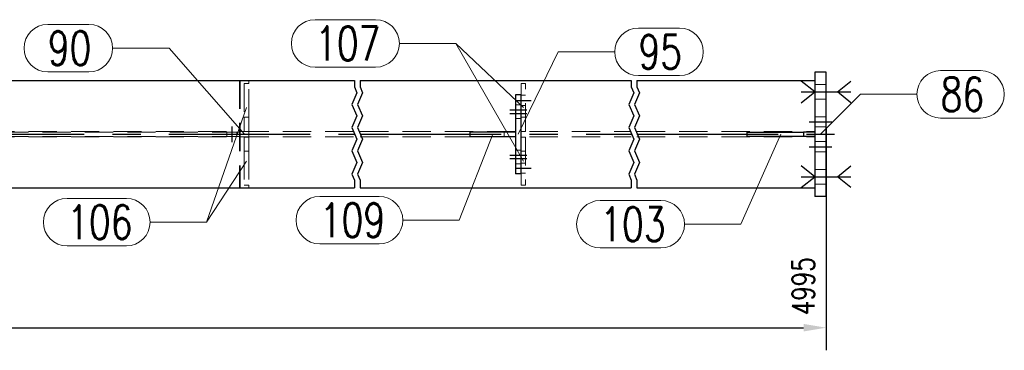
# Model space of a CAD drawing. Header units: millimetres. Extents: x 3536 to 4290, y 11030 to 11491.
# Tile 35 of 102: x 3695 to 3782, y 11204 to 11234. Entities that reach past the tile are written whole.
import ezdxf

# ---------------------------------------------------------------- set-up
doc = ezdxf.new("R2010")
doc.units = ezdxf.units.MM
doc.header["$LTSCALE"] = 10
doc.linetypes.add('HIDDEN', pattern=[0.375, 0.25, -0.125])
doc.linetypes.add('MITTE', pattern=[2, 1.25, -0.25, 0.25, -0.25])
doc.layers.get('Defpoints').update_dxf_attribs({"color": 1})
for name, color, linetype in [('PS_BOLT', 4, 'Continuous'), ('PS_MID', 5, 'MITTE'), ('PS_SHAPE', 3, 'Continuous')]:
    doc.layers.add(name, color=color, linetype=linetype)
for name, color, linetype, lineweight in [('PS_DIM', 4, 'Continuous', 13), ('PS_Hidden', 2, 'HIDDEN', 9), ('PS_Pos', 1, 'Continuous', 15), ('PS_SOLID', 7, 'Continuous', 30)]:
    doc.layers.add(name, color=color, linetype=linetype, lineweight=lineweight)
doc.styles.add('simplex', font='simplex.shx', dxfattribs={"width": 0.75})
doc.dimstyles.new('1_20_GŁ_DS1-LS20', dxfattribs={"dimtxt": 2, "dimasz": 2, "dimexe": 2, "dimexo": 5, "dimgap": 1, "dimtad": 1, "dimjust": 4, "dimdec": 0, "dimlfac": 20, "dimtxsty": 'simplex', "dimblk1": 'NONE', "dimsah": 1, "dimcen": 2, "dimclrd": 256, "dimclre": 256, "dimclrt": 4, "dimadec": 1, "dimazin": 0, "dimtfac": 1, "dimtdec": 0, "dimtmove": 2, "dimatfit": 3, "dimfxl": 1, "dimarcsym": 0})

# ---------------------------------------------------------------- blocks, each defined once
blk = doc.blocks.new('*D73')
at = {"layer": 'Defpoints', "color": 0, "transparency": 16777216}
for p in [(3766.6, 11228.995), (3590.936, 11218.745), (3766.6, 11206.392)]:
    blk.add_point(p, dxfattribs=at)
at = {"layer": 'PS_DIM', "lineweight": -2, "transparency": 16777216}
for p, q in [((3766.6, 11223.995), (3766.6, 11204.392)), ((3590.936, 11213.745), (3590.936, 11204.392)), ((3590.936, 11206.392), (3764.6, 11206.392))]:
    blk.add_line(p, q, dxfattribs=at)
at = {"layer": 'PS_DIM', "transparency": 16777216}
blk.add_solid([(3764.6, 11206.725), (3764.6, 11206.059), (3766.6, 11206.392)], dxfattribs=at)
at = {"layer": 'PS_DIM', "color": 4, "transparency": 16777216, "insert": (3764.58, 11210.055), "char_height": 2, "attachment_point": 5, "rotation": 90, "style": 'simplex'}
blk.add_mtext('4995', dxfattribs=at)
blk = doc.blocks.new('_None')
blk = doc.blocks.new('*X587')
at = {"color": 30, "linetype": 'Continuous'}
for p, q in [((3765.6, 11219.745), (3764.4, 11220.705)), ((3767.6, 11219.745), (3768.8, 11220.705)), ((3764.4, 11218.785), (3765.6, 11219.745)), ((3764.4, 11219.745), (3768.8, 11219.745)), ((3768.8, 11218.785), (3767.6, 11219.745))]:
    blk.add_line(p, q, dxfattribs=at)
blk = doc.blocks.new('*X589')
at = {"color": 30, "linetype": 'Continuous'}
for p, q in [((3765.6, 11227.245), (3764.4, 11228.205)), ((3767.6, 11227.245), (3768.8, 11228.205)), ((3764.4, 11226.285), (3765.6, 11227.245)), ((3764.4, 11227.245), (3768.8, 11227.245)), ((3768.8, 11226.285), (3767.6, 11227.245))]:
    blk.add_line(p, q, dxfattribs=at)
blk = doc.blocks.new('*X591')
at = {"color": 30, "linetype": 'Continuous'}
for p, q in [((3765.6, 11227.245), (3764.4, 11228.205)), ((3767.6, 11227.245), (3768.8, 11228.205)), ((3764.4, 11226.285), (3765.6, 11227.245)), ((3764.4, 11227.245), (3768.8, 11227.245)), ((3768.8, 11226.285), (3767.6, 11227.245))]:
    blk.add_line(p, q, dxfattribs=at)
blk = doc.blocks.new('*X592')
at = {"color": 30, "linetype": 'Continuous'}
for p, q in [((3765.6, 11219.745), (3764.4, 11220.705)), ((3767.6, 11219.745), (3768.8, 11220.705)), ((3764.4, 11218.785), (3765.6, 11219.745)), ((3764.4, 11219.745), (3768.8, 11219.745)), ((3768.8, 11218.785), (3767.6, 11219.745))]:
    blk.add_line(p, q, dxfattribs=at)
blk = doc.blocks.new('*X595')
at = {"color": 30, "linetype": 'Continuous'}
for p, q in [((3765.6, 11227.245), (3764.4, 11228.205)), ((3767.6, 11227.245), (3768.8, 11228.205)), ((3764.4, 11226.285), (3765.6, 11227.245)), ((3764.4, 11227.245), (3768.8, 11227.245)), ((3768.8, 11226.285), (3767.6, 11227.245))]:
    blk.add_line(p, q, dxfattribs=at)
blk = doc.blocks.new('*X598')
at = {"color": 1}
for p, q in [((3724.85, 11228.245), (3724.85, 11227.686)), ((3724.85, 11227.686), (3725.067, 11227.171)), ((3725.35, 11228.245), (3725.35, 11227.686)), ((3725.35, 11227.686), (3725.567, 11227.171)), ((3749.35, 11228.245), (3749.35, 11227.686)), ((3749.35, 11227.686), (3749.567, 11227.171)), ((3749.85, 11228.245), (3749.85, 11227.686)), ((3749.85, 11227.686), (3750.067, 11227.171)), ((3725.067, 11227.171), (3724.632, 11226.142)), ((3725.567, 11227.171), (3725.132, 11226.142)), ((3749.567, 11227.171), (3749.132, 11226.142)), ((3750.067, 11227.171), (3749.632, 11226.142)), ((3724.632, 11226.142), (3725.067, 11225.112)), ((3725.132, 11226.142), (3725.567, 11225.112)), ((3749.132, 11226.142), (3749.567, 11225.112)), ((3749.632, 11226.142), (3750.067, 11225.112)), ((3725.067, 11225.112), (3724.632, 11224.083)), ((3725.567, 11225.112), (3725.132, 11224.083)), ((3749.567, 11225.112), (3749.132, 11224.083)), ((3750.067, 11225.112), (3749.632, 11224.083)), ((3724.632, 11224.083), (3725.067, 11223.053)), ((3725.132, 11224.083), (3725.567, 11223.053)), ((3749.132, 11224.083), (3749.567, 11223.053)), ((3749.632, 11224.083), (3750.067, 11223.053)), ((3725.067, 11223.053), (3724.632, 11222.024)), ((3725.567, 11223.053), (3725.132, 11222.024)), ((3749.567, 11223.053), (3749.132, 11222.024)), ((3750.067, 11223.053), (3749.632, 11222.024)), ((3724.632, 11222.024), (3725.067, 11220.995)), ((3725.132, 11222.024), (3725.567, 11220.995)), ((3749.132, 11222.024), (3749.567, 11220.995)), ((3749.632, 11222.024), (3750.067, 11220.995)), ((3725.067, 11220.995), (3724.632, 11219.965)), ((3725.567, 11220.995), (3725.132, 11219.965)), ((3749.567, 11220.995), (3749.132, 11219.965)), ((3750.067, 11220.995), (3749.632, 11219.965)), ((3724.632, 11219.965), (3724.85, 11219.45)), ((3725.132, 11219.965), (3725.35, 11219.45)), ((3749.132, 11219.965), (3749.35, 11219.45)), ((3749.632, 11219.965), (3749.85, 11219.45)), ((3724.85, 11219.45), (3724.85, 11218.745)), ((3725.35, 11219.45), (3725.35, 11218.745)), ((3749.35, 11219.45), (3749.35, 11218.745)), ((3749.85, 11219.45), (3749.85, 11218.745))]:
    blk.add_line(p, q, dxfattribs=at)
at = {"layer": 'PS_Hidden', "color": 2, "linetype": 'HIDDEN'}
for p, q in [((3714.669, 11228.245), (3714.669, 11218.745)), ((3714.749, 11228.245), (3714.749, 11218.745)), ((3714.75, 11228.245), (3714.75, 11218.745)), ((3715.1, 11227.995), (3715.1, 11224.995)), ((3715.5, 11227.995), (3715.1, 11227.995)), ((3715.5, 11227.995), (3715.5, 11228.245)), ((3715.5, 11224.995), (3715.5, 11227.995)), ((3739.6, 11227.995), (3739.6, 11226.995)), ((3740, 11227.995), (3739.6, 11227.995)), ((3740, 11223.745), (3740, 11227.995)), ((3766.6, 11227.895), (3765.6, 11227.895)), ((3740, 11226.945), (3739.6, 11226.945)), ((3739.1, 11226.095), (3739.6, 11226.095)), ((3740, 11226.045), (3739.6, 11226.045)), ((3766.6, 11226.595), (3765.6, 11226.595)), ((3715.1, 11223.745), (3715.1, 11224.995)), ((3715.1, 11224.995), (3715.5, 11224.995)), ((3715.5, 11224.995), (3715.5, 11223.745)), ((3740, 11224.995), (3739.6, 11224.995)), ((3766.6, 11225.045), (3765.6, 11225.045)), ((3739.1, 11224.895), (3739.6, 11224.895)), ((3766.6, 11224.145), (3765.6, 11224.145)), ((3591.014, 11223.73), (3724.85, 11223.73)), ((3591.014, 11223.26), (3724.85, 11223.26)), ((3714.75, 11223.695), (3664.235, 11223.695)), ((3714.75, 11223.295), (3664.235, 11223.295)), ((3713.55, 11223.295), (3713.55, 11223.695)), ((3714.45, 11223.295), (3714.45, 11223.695)), ((3714.75, 11223.295), (3714.75, 11223.695)), ((3715.5, 11223.745), (3715.1, 11223.745)), ((3715.1, 11221.995), (3715.1, 11223.245)), ((3715.1, 11223.245), (3715.5, 11223.245)), ((3715.5, 11223.245), (3715.5, 11223.745)), ((3715.5, 11223.245), (3715.5, 11221.995)), ((3725.35, 11223.73), (3749.35, 11223.73)), ((3725.35, 11223.26), (3749.35, 11223.26)), ((3738.1, 11223.695), (3738.1, 11223.295)), ((3740, 11223.745), (3739.6, 11223.745)), ((3740, 11223.245), (3739.6, 11223.245)), ((3740, 11223.245), (3740, 11218.995)), ((3749.85, 11223.73), (3765.6, 11223.73)), ((3749.85, 11223.26), (3765.6, 11223.26)), ((3766.6, 11222.845), (3765.6, 11222.845)), ((3715.1, 11221.995), (3715.1, 11218.995)), ((3715.5, 11221.995), (3715.1, 11221.995)), ((3715.5, 11221.995), (3715.5, 11218.995)), ((3739.1, 11222.095), (3739.6, 11222.095)), ((3739.6, 11221.995), (3740, 11221.995)), ((3766.6, 11221.945), (3765.6, 11221.945)), ((3739.1, 11220.895), (3739.6, 11220.895)), ((3740, 11220.945), (3739.6, 11220.945)), ((3740, 11220.045), (3739.6, 11220.045)), ((3739.6, 11219.995), (3739.6, 11218.995)), ((3766.6, 11220.395), (3765.6, 11220.395)), ((3715.5, 11218.995), (3715.1, 11218.995)), ((3715.5, 11218.745), (3715.5, 11218.995)), ((3740, 11218.995), (3739.6, 11218.995)), ((3766.6, 11219.095), (3765.6, 11219.095))]:
    blk.add_line(p, q, dxfattribs=at)
at = {"layer": 'PS_MID', "color": 5, "linetype": 'MITTE'}
for p, q in [((3765.1, 11227.245), (3767.1, 11227.245)), ((3765.1, 11227.245), (3767.1, 11227.245)), ((3765.1, 11227.245), (3767.1, 11227.245)), ((3765.1, 11227.245), (3767.1, 11227.245)), ((3765.1, 11227.245), (3767.1, 11227.245)), ((3765.1, 11227.245), (3767.1, 11227.245)), ((3739.1, 11226.495), (3740.5, 11226.495)), ((3738.6, 11225.645), (3740.1, 11225.645)), ((3738.6, 11225.645), (3740.1, 11225.645)), ((3738.6, 11225.345), (3740.1, 11225.345)), ((3738.6, 11225.345), (3740.1, 11225.345)), ((3714, 11224.195), (3714, 11222.795)), ((3765.1, 11224.595), (3767.1, 11224.595)), ((3765.1, 11224.595), (3767.1, 11224.595)), ((3588.436, 11223.495), (3724.85, 11223.495)), ((3725.35, 11223.495), (3749.35, 11223.495)), ((3749.85, 11223.495), (3768.1, 11223.495)), ((3765.1, 11222.395), (3767.1, 11222.395)), ((3765.1, 11222.395), (3767.1, 11222.395)), ((3738.6, 11221.645), (3740.1, 11221.645)), ((3738.6, 11221.645), (3740.1, 11221.645)), ((3738.6, 11221.345), (3740.1, 11221.345)), ((3738.6, 11221.345), (3740.1, 11221.345)), ((3739.1, 11220.495), (3740.5, 11220.495)), ((3765.1, 11219.745), (3767.1, 11219.745)), ((3765.1, 11219.745), (3767.1, 11219.745)), ((3765.1, 11219.745), (3767.1, 11219.745)), ((3765.1, 11219.745), (3767.1, 11219.745)), ((3765.1, 11219.745), (3767.1, 11219.745)), ((3765.1, 11219.745), (3767.1, 11219.745))]:
    blk.add_line(p, q, dxfattribs=at)
at = {"layer": 'PS_SOLID', "color": 7, "linetype": 'Continuous'}
for p, q in [((3765.6, 11228.995), (3765.6, 11217.995)), ((3766.6, 11228.995), (3765.6, 11228.995)), ((3766.6, 11217.995), (3766.6, 11228.995)), ((3590.936, 11228.245), (3724.85, 11228.245)), ((3725.35, 11228.245), (3749.35, 11228.245)), ((3749.85, 11228.245), (3765.6, 11228.245)), ((3739.1, 11226.995), (3739.1, 11219.995)), ((3739.6, 11226.995), (3739.1, 11226.995)), ((3739.6, 11219.995), (3739.6, 11226.995)), ((3735.1, 11223.295), (3735.1, 11223.695)), ((3739.1, 11223.695), (3735.1, 11223.695)), ((3735.1, 11223.295), (3739.1, 11223.295)), ((3759.6, 11223.295), (3759.6, 11223.695)), ((3759.6, 11223.695), (3764.6, 11223.695)), ((3764.6, 11223.295), (3759.6, 11223.295)), ((3765.6, 11223.695), (3764.6, 11223.695)), ((3764.6, 11223.695), (3764.6, 11223.295)), ((3765.6, 11223.295), (3764.6, 11223.295)), ((3739.6, 11219.995), (3739.1, 11219.995)), ((3590.936, 11218.745), (3724.85, 11218.745)), ((3725.35, 11218.745), (3749.35, 11218.745)), ((3749.85, 11218.745), (3765.6, 11218.745)), ((3766.6, 11217.995), (3765.6, 11217.995))]:
    blk.add_line(p, q, dxfattribs=at)
blk = doc.blocks.new('*X599')
at = {"color": 30, "linetype": 'Continuous'}
for p, q in [((3765.6, 11227.245), (3764.4, 11228.205)), ((3767.6, 11227.245), (3768.8, 11228.205)), ((3764.4, 11226.285), (3765.6, 11227.245)), ((3764.4, 11227.245), (3768.8, 11227.245)), ((3768.8, 11226.285), (3767.6, 11227.245))]:
    blk.add_line(p, q, dxfattribs=at)
blk = doc.blocks.new('*X601')
at = {"color": 30, "linetype": 'Continuous'}
for p, q in [((3765.6, 11219.745), (3764.4, 11220.705)), ((3767.6, 11219.745), (3768.8, 11220.705)), ((3764.4, 11218.785), (3765.6, 11219.745)), ((3764.4, 11219.745), (3768.8, 11219.745)), ((3768.8, 11218.785), (3767.6, 11219.745))]:
    blk.add_line(p, q, dxfattribs=at)
blk = doc.blocks.new('*X602')
at = {"color": 30, "linetype": 'Continuous'}
for p, q in [((3765.6, 11227.245), (3764.4, 11228.205)), ((3767.6, 11227.245), (3768.8, 11228.205)), ((3764.4, 11226.285), (3765.6, 11227.245)), ((3764.4, 11227.245), (3768.8, 11227.245)), ((3768.8, 11226.285), (3767.6, 11227.245))]:
    blk.add_line(p, q, dxfattribs=at)
blk = doc.blocks.new('*X604')
at = {"color": 30, "linetype": 'Continuous'}
for p, q in [((3765.6, 11227.245), (3764.4, 11228.205)), ((3767.6, 11227.245), (3768.8, 11228.205)), ((3764.4, 11226.285), (3765.6, 11227.245)), ((3764.4, 11227.245), (3768.8, 11227.245)), ((3768.8, 11226.285), (3767.6, 11227.245))]:
    blk.add_line(p, q, dxfattribs=at)
blk = doc.blocks.new('*X608')
at = {"color": 30, "linetype": 'Continuous'}
for p, q in [((3765.6, 11219.745), (3764.4, 11220.705)), ((3767.6, 11219.745), (3768.8, 11220.705)), ((3764.4, 11218.785), (3765.6, 11219.745)), ((3764.4, 11219.745), (3768.8, 11219.745)), ((3768.8, 11218.785), (3767.6, 11219.745))]:
    blk.add_line(p, q, dxfattribs=at)
blk = doc.blocks.new('*X611')
at = {"color": 30, "linetype": 'Continuous'}
for p, q in [((3765.6, 11219.745), (3764.4, 11220.705)), ((3767.6, 11219.745), (3768.8, 11220.705)), ((3764.4, 11218.785), (3765.6, 11219.745)), ((3764.4, 11219.745), (3768.8, 11219.745)), ((3768.8, 11218.785), (3767.6, 11219.745))]:
    blk.add_line(p, q, dxfattribs=at)
blk = doc.blocks.new('*X613')
at = {"color": 30, "linetype": 'Continuous'}
for p, q in [((3765.6, 11219.745), (3764.4, 11220.705)), ((3767.6, 11219.745), (3768.8, 11220.705)), ((3764.4, 11218.785), (3765.6, 11219.745)), ((3764.4, 11219.745), (3768.8, 11219.745)), ((3768.8, 11218.785), (3767.6, 11219.745))]:
    blk.add_line(p, q, dxfattribs=at)
blk = doc.blocks.new('*X621')
at = {"color": 1}
for p, q in [((3737.1, 11223.495), (3734.132, 11215.9)), ((3721.782, 11218), (3727.032, 11218)), ((3729.132, 11215.9), (3734.132, 11215.9)), ((3721.782, 11213.8), (3727.032, 11213.8))]:
    blk.add_line(p, q, dxfattribs=at)
for centre, start, end in [((3721.782, 11215.9), 90, 270), ((3727.032, 11215.9), 270, 90)]:
    blk.add_arc(centre, 2.1, start, end, dxfattribs=at)
at = {"color": 2, "style": 'simplex', "width": 0.75}
blk.add_text('109', height=3, dxfattribs=at).set_placement((3721.782, 11214.4))
blk = doc.blocks.new('*X622')
at = {"color": 1}
for p, q in [((3749.985, 11232.889), (3753.628, 11232.889)), ((3739.35, 11223.495), (3742.885, 11230.789)), ((3742.885, 11230.789), (3747.885, 11230.789)), ((3749.985, 11228.689), (3753.628, 11228.689))]:
    blk.add_line(p, q, dxfattribs=at)
for centre, start, end in [((3749.985, 11230.789), 90, 270), ((3753.628, 11230.789), 270, 90)]:
    blk.add_arc(centre, 2.1, start, end, dxfattribs=at)
at = {"color": 2, "style": 'simplex', "width": 0.75}
blk.add_text('95', height=3, dxfattribs=at).set_placement((3749.985, 11229.289))
blk = doc.blocks.new('*X623')
at = {"color": 1}
for p, q in [((3697.703, 11233.214), (3701.346, 11233.214)), ((3703.446, 11231.114), (3708.446, 11231.114)), ((3715.125, 11223.495), (3708.446, 11231.114)), ((3697.703, 11229.014), (3701.346, 11229.014))]:
    blk.add_line(p, q, dxfattribs=at)
for centre, start, end in [((3697.703, 11231.114), 90, 270), ((3701.346, 11231.114), 270, 90)]:
    blk.add_arc(centre, 2.1, start, end, dxfattribs=at)
at = {"color": 2, "style": 'simplex', "width": 0.75}
blk.add_text('90', height=3, dxfattribs=at).set_placement((3697.703, 11229.614))
blk = doc.blocks.new('*X624')
at = {"color": 1}
for p, q in [((3715.3, 11221.12), (3711.764, 11215.726)), ((3699.414, 11217.826), (3704.664, 11217.826)), ((3706.764, 11215.726), (3711.764, 11215.726)), ((3699.414, 11213.626), (3704.664, 11213.626))]:
    blk.add_line(p, q, dxfattribs=at)
for centre, start, end in [((3699.414, 11215.726), 90, 270), ((3704.664, 11215.726), 270, 90)]:
    blk.add_arc(centre, 2.1, start, end, dxfattribs=at)
at = {"color": 2, "style": 'simplex', "width": 0.75}
blk.add_text('106', height=3, dxfattribs=at).set_placement((3699.414, 11214.226))
blk = doc.blocks.new('*X625')
at = {"color": 1}
for p, q in [((3715.3, 11225.87), (3711.764, 11215.726)), ((3699.414, 11217.826), (3704.664, 11217.826)), ((3706.764, 11215.726), (3711.764, 11215.726)), ((3699.414, 11213.626), (3704.664, 11213.626))]:
    blk.add_line(p, q, dxfattribs=at)
for centre, start, end in [((3699.414, 11215.726), 90, 270), ((3704.664, 11215.726), 270, 90)]:
    blk.add_arc(centre, 2.1, start, end, dxfattribs=at)
at = {"color": 2, "style": 'simplex', "width": 0.75}
blk.add_text('106', height=3, dxfattribs=at).set_placement((3699.414, 11214.226))
blk = doc.blocks.new('*X626')
at = {"color": 1}
for p, q in [((3721.367, 11233.628), (3726.724, 11233.628)), ((3728.824, 11231.528), (3733.824, 11231.528)), ((3739.8, 11221.12), (3733.824, 11231.528)), ((3721.367, 11229.428), (3726.724, 11229.428))]:
    blk.add_line(p, q, dxfattribs=at)
for centre, start, end in [((3721.367, 11231.528), 90, 270), ((3726.724, 11231.528), 270, 90)]:
    blk.add_arc(centre, 2.1, start, end, dxfattribs=at)
at = {"color": 2, "style": 'simplex', "width": 0.75}
blk.add_text('107', height=3, dxfattribs=at).set_placement((3721.367, 11230.028))
blk = doc.blocks.new('*X627')
at = {"color": 1}
for p, q in [((3721.367, 11233.628), (3726.724, 11233.628)), ((3728.824, 11231.528), (3733.824, 11231.528)), ((3739.8, 11225.87), (3733.824, 11231.528)), ((3721.367, 11229.428), (3726.724, 11229.428))]:
    blk.add_line(p, q, dxfattribs=at)
for centre, start, end in [((3721.367, 11231.528), 90, 270), ((3726.724, 11231.528), 270, 90)]:
    blk.add_arc(centre, 2.1, start, end, dxfattribs=at)
at = {"color": 2, "style": 'simplex', "width": 0.75}
blk.add_text('107', height=3, dxfattribs=at).set_placement((3721.367, 11230.028))
blk = doc.blocks.new('*X631')
at = {"color": 1}
for p, q in [((3762.6, 11223.495), (3759.064, 11215.541)), ((3746.607, 11217.641), (3751.964, 11217.641)), ((3754.064, 11215.541), (3759.064, 11215.541)), ((3746.607, 11213.441), (3751.964, 11213.441))]:
    blk.add_line(p, q, dxfattribs=at)
for centre, start, end in [((3746.607, 11215.541), 90, 270), ((3751.964, 11215.541), 270, 90)]:
    blk.add_arc(centre, 2.1, start, end, dxfattribs=at)
at = {"color": 2, "style": 'simplex', "width": 0.75}
blk.add_text('103', height=3, dxfattribs=at).set_placement((3746.607, 11214.041))
blk = doc.blocks.new('*X632')
at = {"color": 1}
for p, q in [((3762.6, 11223.495), (3759.064, 11215.541)), ((3746.607, 11217.641), (3751.964, 11217.641)), ((3754.064, 11215.541), (3759.064, 11215.541)), ((3746.607, 11213.441), (3751.964, 11213.441))]:
    blk.add_line(p, q, dxfattribs=at)
for centre, start, end in [((3746.607, 11215.541), 90, 270), ((3751.964, 11215.541), 270, 90)]:
    blk.add_arc(centre, 2.1, start, end, dxfattribs=at)
at = {"color": 2, "style": 'simplex', "width": 0.75}
blk.add_text('103', height=3, dxfattribs=at).set_placement((3746.607, 11214.041))
blk = doc.blocks.new('*X633')
at = {"color": 1}
for p, q in [((3776.735, 11229.13), (3780.271, 11229.13)), ((3766.1, 11223.495), (3769.635, 11227.03)), ((3769.635, 11227.03), (3774.635, 11227.03)), ((3776.735, 11224.93), (3780.271, 11224.93))]:
    blk.add_line(p, q, dxfattribs=at)
for centre, start, end in [((3776.735, 11227.03), 90, 270), ((3780.271, 11227.03), 270, 90)]:
    blk.add_arc(centre, 2.1, start, end, dxfattribs=at)
at = {"color": 2, "style": 'simplex', "width": 0.75}
blk.add_text('86', height=3, dxfattribs=at).set_placement((3776.735, 11225.53))

msp = doc.modelspace()

# ---------------------------------------------------------------- block references
at = {"layer": 'PS_BOLT', "color": 30}
for name in ['*X589', '*X591', '*X595', '*X599', '*X602', '*X604', '*X587', '*X592', '*X601', '*X608', '*X611', '*X613']:
    msp.add_blockref(name, (0, 0), dxfattribs=at)
at = {"layer": 'PS_Pos'}
for name in ['*X626', '*X627', '*X623', '*X622', '*X633', '*X625', '*X621', '*X631', '*X632', '*X624']:
    msp.add_blockref(name, (0, 0), dxfattribs=at)
at = {"layer": 'PS_SHAPE'}
msp.add_blockref('*X598', (0, 0), dxfattribs=at)

# ---------------------------------------------------------------- dimensions: what is measured, and where the dimension line sits
at = {"layer": 'PS_DIM'}
dim = msp.add_linear_dim(base=(3766.6, 11206.392), p1=(3590.936, 11218.745), p2=(3766.6, 11228.995), text='4995', dimstyle='1_20_GŁ_DS1-LS20', dxfattribs=at)
dim.commit()
dim.dimension.update_dxf_attribs({"geometry": '*D73', "text_midpoint": (3764.58, 11210.055), "dimtype": 128, "text_rotation": 90})

doc.saveas('drawing.dxf')
